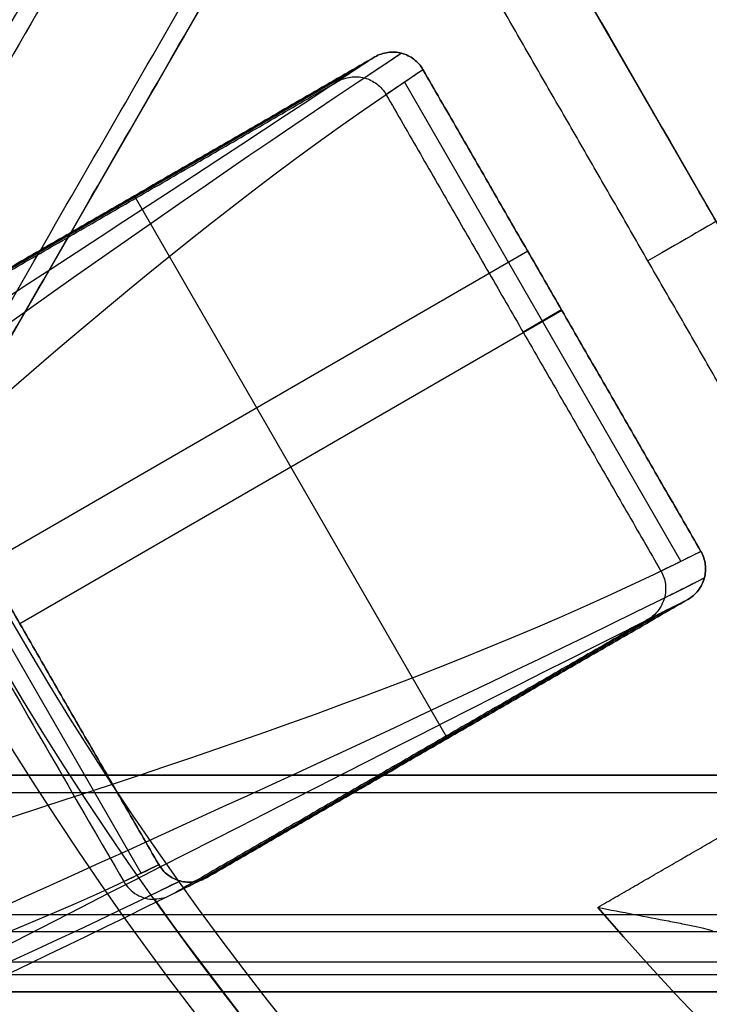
# Model space of a CAD drawing. Header units: millimetres. Extents: x -231 to 231, y -185 to 265.
# Tile 11 of 29: x -157 to -118, y -112 to -56. Entities that reach past the tile are written whole.
import ezdxf

# ---------------------------------------------------------------- set-up
doc = ezdxf.new("R2010")
doc.units = ezdxf.units.MM
doc.layers.add('Layer 01', color=7, linetype='Continuous', true_color=0x000000)

msp = doc.modelspace()

# ---------------------------------------------------------------- linework, layer by layer
at = {"layer": 'Layer 01', "color": 254, "true_color": 0xcad1ee}
for p, q in [((-7.078, 186.201, 323.5), (-164.794, -86.971, 323.5)), ((-164.794, -86.971, 309.5), (-7.078, 186.201, 309.5)), ((-103.169, -91.896, 779.135), (-131.169, -43.399, 779.135)), ((-103.169, -91.896, 765.3), (-131.169, -43.399, 765.3)), ((-137.714, -58.969, 771.15), (-165.028, -74.739, 771.15)), ((-119.178, -87.034, 771.159), (-134.963, -59.694, 771.159)), ((-132.512, -97.133, 781.5), (-150.375, -66.193, 781.5)), ((-132.512, -97.133, 781.5), (-150.375, -66.193, 781.5)), ((-151.334, -66.746, 781.5), (-151.259, -66.876, 760.8)), ((-127.926, -69.351, 781.5), (-186.354, -103.084, 230.361)), ((-125.974, -72.731, 781.5), (-156.914, -90.595, 781.5)), ((-125.974, -72.731, 781.5), (-156.914, -90.595, 781.5)), ((-125.996, -72.694, 781.5), (-128.19, -73.961, 760.8)), ((-149.99, -104.819, 771.164), (-165.771, -77.485, 771.164)), ((-119.926, -89.779, 771.15), (-147.24, -105.549, 771.15)), ((-133.546, -97.556, 760.8), (-133.471, -97.686, 781.5)), ((-157.716, -99.23, 323.5), (157.716, -99.23, 323.5)), ((-166.836, -109.871, 323.622), (166.836, -109.871, 323.622))]:
    msp.add_line(p, q, dxfattribs=at)
for centre, radius, start, end in [((0, 0, 797.5), 185.225, 180, 0), ((0, 0, 762.8), 185.225, 180, 0), ((0, 0, 780.15), 185.225, 180, 0), ((0, 0, 799.5), 181.505, 180, 0), ((0, 0, 760.8), 183.225, 215.46491, 324.53509), ((0, 0, 760.8), 163.575, 220.7462, 319.2538)]:
    msp.add_arc(centre, radius, start, end, dxfattribs=at)
at = {"layer": 'Layer 01', "color": 254, "true_color": 0xcad1ee, "extrusion": (0, 0, -1)}
for centre, radius, start, end in [((0, 0, -799.5), 183.225, 180, 0), ((0, 0, -760.8), 163.575, 220.7462, 319.2538)]:
    msp.add_arc(centre, radius, start, end, dxfattribs=at)
at = {"layer": 'Layer 01', "color": 254, "true_color": 0xcad1ee, "extrusion": (-0.5, 0.866025, 0)}
msp.add_arc((139.795, 765.3), 4.5, 180, 270, dxfattribs=at)
at = {"layer": 'Layer 01', "color": 254, "true_color": 0xcad1ee}
for points, degree in [([(-180.554, -89.545, 309.5), (-96.642, 55.796, 309.5), (-12.729, 201.137, 309.5)], 2), ([(-12.723, 201.133, 309.622), (-96.635, 55.792, 309.622), (-180.548, -89.549, 309.622)], 2), ([(-11.863, 200.637, 308.5), (-95.776, 55.296, 308.5), (-179.688, -90.045, 308.5)], 2), ([(-176.59, -89.549, 337.622), (-93.667, 54.079, 337.622), (-10.744, 197.706, 337.622)], 2), ([(-9.884, 197.209, 338.5), (-92.807, 53.582, 338.5), (-175.73, -90.045, 338.5)], 2), ([(-165.66, -86.471, 338.5), (-86.802, 50.115, 338.5), (-7.944, 186.701, 338.5)], 2), ([(-165.66, -86.471, 308.5), (-86.802, 50.115, 308.5), (-7.944, 186.701, 308.5)], 2), ([(-164.794, -86.971, 337.5), (-85.936, 49.615, 337.5), (-7.078, 186.201, 337.5)], 2), ([(-7.078, 186.201, 309.5), (-85.936, 49.615, 309.5), (-164.794, -86.971, 309.5)], 2), ([(-103.169, -91.896, 765.3), (-117.169, -67.647, 765.3), (-131.169, -43.399, 765.3)], 2), ([(-131.169, -43.399, 792.971), (-126.502, -51.482, 792.837), (-117.169, -67.647, 792.686), (-107.835, -83.813, 792.837), (-103.169, -91.896, 792.971)], 3), ([(-107.066, -94.146, 760.8), (-121.066, -69.897, 760.8), (-135.066, -45.649, 760.8)], 2), ([(-135.124, -58.063, 781.5), (-161.577, -75.501, 523.137), (-189.078, -96.911, 265.149), (-215.533, -114.357, 6.786)], 3), ([(-136.649, -58.268, 781.5), (-150.376, -66.193, 781.5), (-164.103, -74.118, 781.5)], 2), ([(-164.103, -74.118, 781.5), (-150.376, -66.193, 781.5), (-136.649, -58.268, 781.5)], 2), ([(-136.649, -58.268, 781.5), (-137.356, -58.734, 774.599), (-138.069, -59.203, 767.699), (-138.787, -59.676, 760.8)], 3), ([(-135.124, -58.063, 781.5), (-135.83, -58.528, 774.6), (-136.538, -58.997, 767.7), (-137.246, -59.468, 760.8)], 3), ([(-208.235, -119.934, 6.746), (-181.806, -102.477, 265.021), (-160.35, -76.424, 523.225), (-133.907, -58.992, 781.5)], 3), ([(-136.016, -60.407, 760.8), (-135.316, -59.929, 767.7), (-134.613, -59.457, 774.6), (-133.907, -58.992, 781.5)], 3), ([(-118.042, -86.471, 781.5), (-125.974, -72.731, 781.5), (-133.907, -58.992, 781.5)], 2), ([(-133.907, -58.992, 781.5), (-125.974, -72.731, 781.5), (-118.042, -86.471, 781.5)], 2), ([(-165.944, -75.354, 760.8), (-152.366, -67.515, 760.8), (-138.787, -59.676, 760.8)], 2), ([(-136.016, -60.407, 760.8), (-128.169, -73.998, 760.8), (-120.322, -87.589, 760.8)], 2), ([(-164.845, -76.858, 781.5), (-156.914, -90.595, 781.5), (-148.984, -104.331, 781.5)], 2), ([(-148.984, -104.331, 781.5), (-156.914, -90.595, 781.5), (-164.845, -76.858, 781.5)], 2), ([(-118.042, -86.471, 781.5), (-146.36, -100.656, 523.225), (-179.651, -106.21, 265.021), (-207.983, -120.369, 6.746)], 3), ([(-118.042, -86.471, 781.5), (-118.798, -86.85, 774.6), (-119.558, -87.223, 767.7), (-120.322, -87.589, 760.8)], 3), ([(-117.846, -87.989, 781.5), (-146.174, -102.179, 523.137), (-178.467, -115.291, 265.149), (-206.803, -129.478, 6.786)], 3), ([(-117.846, -87.989, 781.5), (-118.602, -88.368, 774.6), (-119.362, -88.746, 767.7), (-120.124, -89.124, 760.8)], 3), ([(-146.239, -105.058, 781.5), (-132.513, -97.133, 781.5), (-118.786, -89.208, 781.5)], 2), ([(-118.786, -89.208, 781.5), (-132.513, -97.133, 781.5), (-146.239, -105.058, 781.5)], 2), ([(-121.074, -90.356, 760.8), (-120.306, -89.97, 767.699), (-119.543, -89.587, 774.599), (-118.786, -89.208, 781.5)], 3), ([(-121.074, -90.356, 760.8), (-134.653, -98.195, 760.8), (-148.231, -106.034, 760.8)], 2), ([(-123.926, -106.767, 760.8), (-115.953, -102.164, 760.8), (-107.981, -97.561, 760.8)], 2), ([(157.716, -99.23, 337.5), (0, -99.23, 337.5), (-157.716, -99.23, 337.5)], 2), ([(-157.716, -99.23, 309.5), (0, -99.23, 309.5), (157.716, -99.23, 309.5)], 2), ([(157.716, -100.23, 338.5), (0, -100.23, 338.5), (-157.716, -100.23, 338.5)], 2), ([(157.716, -100.23, 308.5), (0, -100.23, 308.5), (-157.716, -100.23, 308.5)], 2), ([(-229.166, -132.579, 7.044), (-204.086, -120.305, 265.22), (-174.046, -116.637, 523.324), (-148.984, -104.331, 781.5)], 3), ([(-150.985, -105.291, 760.988), (-150.314, -104.977, 767.826), (-149.647, -104.657, 774.663), (-148.984, -104.331, 781.5)], 3), ([(-165.846, -107.164, 338.5), (0, -107.164, 338.5), (165.846, -107.164, 338.5)], 2), ([(165.846, -108.157, 337.622), (0, -108.157, 337.622), (-165.846, -108.157, 337.622)], 2), ([(-167.825, -110.592, 308.5), (0, -110.592, 308.5), (167.825, -110.592, 308.5)], 2), ([(-167.825, -111.585, 309.622), (0, -111.585, 309.622), (167.825, -111.585, 309.622)], 2), ([(167.825, -111.592, 309.5), (0, -111.592, 309.5), (-167.825, -111.592, 309.5)], 2)]:
    msp.add_open_spline(points, degree=degree, dxfattribs=at)
for points, knots in [([(-136.649, -58.268, 781.5), (-163.13, -75.723, 522.915), (-198.193, -98.124, 265.542), (-224.668, -115.576, 6.957), (-224.671, -115.577, 6.936), (-224.673, -115.579, 6.916), (-224.675, -115.58, 6.895)], [-781.821923, -781.821923, -781.821923, -781.821923, -0.062312, -0.062312, -0.062312, 0, 0, 0, 0]), ([(-133.907, -58.992, 781.5), (-133.973, -58.877, 781.5), (-134.049, -58.771, 781.5), (-134.222, -58.575, 781.5), (-134.319, -58.484, 781.5), (-134.528, -58.325, 781.5), (-134.64, -58.256, 781.5), (-134.875, -58.142, 781.5), (-135, -58.095, 781.5), (-135.38, -57.996, 781.5), (-135.648, -57.979, 781.5), (-136.166, -58.049, 781.5), (-136.42, -58.135, 781.5), (-136.649, -58.268, 781.5)], [0, 0, 0, 0, 0.395398, 0.395398, 0.790797, 0.790797, 1.186195, 1.186195, 1.581593, 1.581593, 2.37239, 2.37239, 3.163187, 3.163187, 3.163187, 3.163187]), ([(-136.649, -58.268, 781.5), (-136.42, -58.135, 781.5), (-136.166, -58.049, 781.5), (-135.648, -57.979, 781.5), (-135.38, -57.996, 781.5), (-135, -58.095, 781.5), (-134.875, -58.142, 781.5), (-134.64, -58.256, 781.5), (-134.528, -58.325, 781.5), (-134.319, -58.484, 781.5), (-134.222, -58.575, 781.5), (-134.049, -58.771, 781.5), (-133.973, -58.877, 781.5), (-133.907, -58.992, 781.5)], [0, 0, 0, 0, 0.790797, 0.790797, 1.581593, 1.581593, 1.976992, 1.976992, 2.37239, 2.37239, 2.767788, 2.767788, 3.163187, 3.163187, 3.163187, 3.163187]), ([(-138.787, -59.676, 760.8), (-138.556, -59.542, 760.8), (-138.299, -59.455, 760.8), (-137.776, -59.384, 760.8), (-137.504, -59.4, 760.8), (-137.121, -59.501, 760.8), (-136.994, -59.548, 760.8), (-136.756, -59.664, 760.8), (-136.644, -59.733, 760.8), (-136.433, -59.894, 760.8), (-136.334, -59.986, 760.8), (-136.16, -60.184, 760.8), (-136.083, -60.291, 760.8), (-136.016, -60.407, 760.8)], [-3.196797, -3.196797, -3.196797, -3.196797, -2.397598, -2.397598, -1.598398, -1.598398, -1.198799, -1.198799, -0.799199, -0.799199, -0.3996, -0.3996, 0, 0, 0, 0]), ([(-166.677, -78.111, 760.988), (-165.379, -80.381, 760.889), (-164.075, -82.648, 760.853), (-161.463, -87.181, 760.813), (-160.155, -89.446, 760.81), (-157.539, -93.977, 760.81), (-156.231, -96.242, 760.813), (-153.612, -100.77, 760.853), (-152.301, -103.033, 760.889), (-150.985, -105.291, 760.988)], [-31.388997, -31.388997, -31.388997, -31.388997, -23.541748, -23.541748, -15.694498, -15.694498, -7.847249, -7.847249, 0, 0, 0, 0]), ([(-118.786, -89.208, 781.5), (-118.671, -89.142, 781.5), (-118.565, -89.065, 781.5), (-118.368, -88.894, 781.5), (-118.277, -88.797, 781.5), (-118.116, -88.589, 781.5), (-118.047, -88.479, 781.5), (-117.929, -88.244, 781.5), (-117.882, -88.12, 781.5), (-117.812, -87.867, 781.5), (-117.79, -87.739, 781.5), (-117.771, -87.476, 781.5), (-117.775, -87.344, 781.5), (-117.824, -86.955, 781.5), (-117.909, -86.7, 781.5), (-118.042, -86.471, 781.5)], [0, 0, 0, 0, 0.394955, 0.394955, 0.78991, 0.78991, 1.184866, 1.184866, 1.579821, 1.579821, 1.974776, 1.974776, 2.369731, 2.369731, 3.159642, 3.159642, 3.159642, 3.159642]), ([(-118.042, -86.471, 781.5), (-117.909, -86.7, 781.5), (-117.824, -86.955, 781.5), (-117.775, -87.344, 781.5), (-117.771, -87.476, 781.5), (-117.79, -87.739, 781.5), (-117.812, -87.867, 781.5), (-117.882, -88.12, 781.5), (-117.929, -88.244, 781.5), (-118.047, -88.479, 781.5), (-118.116, -88.589, 781.5), (-118.277, -88.797, 781.5), (-118.368, -88.894, 781.5), (-118.565, -89.065, 781.5), (-118.671, -89.142, 781.5), (-118.786, -89.208, 781.5)], [0, 0, 0, 0, 0.78991, 0.78991, 1.184866, 1.184866, 1.579821, 1.579821, 1.974776, 1.974776, 2.369731, 2.369731, 2.764686, 2.764686, 3.159642, 3.159642, 3.159642, 3.159642]), ([(-120.322, -87.589, 760.8), (-120.188, -87.821, 760.8), (-120.102, -88.079, 760.8), (-120.052, -88.472, 760.8), (-120.049, -88.606, 760.8), (-120.068, -88.871, 760.8), (-120.09, -89.001, 760.8), (-120.16, -89.256, 760.8), (-120.208, -89.382, 760.8), (-120.327, -89.619, 760.8), (-120.397, -89.73, 760.8), (-120.56, -89.94, 760.8), (-120.652, -90.038, 760.8), (-120.851, -90.212, 760.8), (-120.958, -90.289, 760.8), (-121.074, -90.356, 760.8)], [-3.193219, -3.193219, -3.193219, -3.193219, -2.394914, -2.394914, -1.995762, -1.995762, -1.59661, -1.59661, -1.197457, -1.197457, -0.798305, -0.798305, -0.399152, -0.399152, 0, 0, 0, 0]), ([(-212.433, -136.784, 6.895), (-212.431, -136.783, 6.915), (-212.428, -136.782, 6.936), (-212.426, -136.781, 6.957), (-184.074, -122.578, 265.542), (-147.143, -103.413, 522.915), (-118.786, -89.208, 781.5)], [-781.821951, -781.821951, -781.821951, -781.821951, -781.759611, -781.759611, -781.759611, 0, 0, 0, 0]), ([(-148.984, -104.331, 781.5), (-148.917, -104.446, 781.5), (-148.841, -104.552, 781.5), (-148.668, -104.749, 781.5), (-148.571, -104.839, 781.5), (-148.362, -104.999, 781.5), (-148.25, -105.067, 781.5), (-148.015, -105.183, 781.5), (-147.89, -105.229, 781.5), (-147.51, -105.329, 781.5), (-147.241, -105.346, 781.5), (-146.723, -105.277, 781.5), (-146.469, -105.191, 781.5), (-146.239, -105.058, 781.5)], [0, 0, 0, 0, 0.3957, 0.3957, 0.791401, 0.791401, 1.187101, 1.187101, 1.582801, 1.582801, 2.374202, 2.374202, 3.165602, 3.165602, 3.165602, 3.165602]), ([(-146.239, -105.058, 781.5), (-146.469, -105.191, 781.5), (-146.723, -105.277, 781.5), (-147.241, -105.346, 781.5), (-147.51, -105.329, 781.5), (-147.89, -105.229, 781.5), (-148.015, -105.183, 781.5), (-148.25, -105.067, 781.5), (-148.362, -104.999, 781.5), (-148.571, -104.839, 781.5), (-148.668, -104.749, 781.5), (-148.841, -104.552, 781.5), (-148.917, -104.446, 781.5), (-148.984, -104.331, 781.5)], [0, 0, 0, 0, 0.791401, 0.791401, 1.582801, 1.582801, 1.978501, 1.978501, 2.374202, 2.374202, 2.769902, 2.769902, 3.165602, 3.165602, 3.165602, 3.165602]), ([(-147.765, -105.262, 781.5), (-147.767, -105.263, 781.48), (-147.769, -105.264, 781.461), (-147.771, -105.265, 781.441), (-172.821, -117.565, 523.391), (-196.816, -125.885, 265.048), (-221.861, -138.166, 6.996)], [162.909634, 162.909634, 162.909634, 162.909634, 162.968678, 162.968678, 162.968678, 941.769422, 941.769422, 941.769422, 941.769422]), ([(-146.239, -105.058, 781.5), (-146.246, -105.061, 781.428), (-146.253, -105.065, 781.357), (-146.26, -105.068, 781.285), (-171.283, -117.355, 523.513), (-187.752, -124.695, 264.675), (-212.715, -136.947, 6.895)], [-778.232194, -778.232194, -778.232194, -778.232194, -778.016231, -778.016231, -778.016231, 0, 0, 0, 0]), ([(-150.985, -105.291, 760.988), (-150.895, -105.446, 760.995), (-150.787, -105.586, 760.991), (-150.537, -105.839, 760.964), (-150.396, -105.948, 760.941), (-150.093, -106.126, 760.89), (-149.928, -106.196, 760.861), (-149.589, -106.287, 760.816), (-149.411, -106.31, 760.8), (-149.231, -106.308, 760.8)], [0, 0, 0, 0, 0.535681, 0.535681, 1.071362, 1.071362, 1.607044, 1.607044, 2.142725, 2.142725, 2.142725, 2.142725]), ([(-147.765, -105.262, 781.5), (-147.767, -105.263, 781.48), (-147.769, -105.264, 781.461), (-147.771, -105.265, 781.441), (-148.437, -105.592, 774.574), (-149.103, -105.917, 767.707), (-149.768, -106.238, 760.84)], [162.909634, 162.909634, 162.909634, 162.909634, 162.968678, 162.968678, 162.968678, 183.69322, 183.69322, 183.69322, 183.69322]), ([(-146.239, -105.058, 781.5), (-146.246, -105.061, 781.428), (-146.253, -105.065, 781.357), (-146.26, -105.068, 781.285), (-146.923, -105.394, 774.458), (-147.58, -105.716, 767.629), (-148.231, -106.034, 760.8)], [0, 0, 0, 0, 0.215963, 0.215963, 0.215963, 20.818493, 20.818493, 20.818493, 20.818493]), ([(-148.231, -106.034, 760.8), (-148.383, -106.122, 760.8), (-148.546, -106.19, 760.8), (-148.884, -106.282, 760.8), (-149.057, -106.306, 760.8), (-149.231, -106.308, 760.8)], [-1.051806, -1.051806, -1.051806, -1.051806, -0.525903, -0.525903, 0, 0, 0, 0]), ([(-123.926, -106.767, 760.8), (-123.232, -106.902, 760.8), (-122.535, -107.036, 760.871), (-121.178, -107.295, 761.162), (-120.523, -107.42, 761.378), (-119.587, -107.602, 761.843), (-119.284, -107.661, 762.022), (-118.72, -107.775, 762.428), (-118.456, -107.83, 762.657), (-117.984, -107.934, 763.18), (-117.781, -107.982, 763.468), (-117.475, -108.068, 764.107), (-117.378, -108.105, 764.444), (-117.35, -108.135, 764.8)], [-8.500709, -8.500709, -8.500709, -8.500709, -6.375531, -6.375531, -4.250354, -4.250354, -3.187766, -3.187766, -2.125177, -2.125177, -1.062589, -1.062589, 0, 0, 0, 0])]:
    msp.add_open_spline(points, degree=3, knots=knots, dxfattribs=at)
msp.add_rational_spline([(-146.26, -105.068, 781.285), (-147.521, -105.798, 781.442), (-148.6, -104.807, 781.5)], [1, 0.76706037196, 0.904289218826], degree=2, dxfattribs=at)
msp.add_rational_spline([(-146.26, -105.068, 781.285), (-147.521, -105.798, 781.442), (-148.6, -104.807, 781.5)], [1, 0.76706037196, 0.904289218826], degree=2, dxfattribs=at)

doc.saveas('drawing.dxf')
